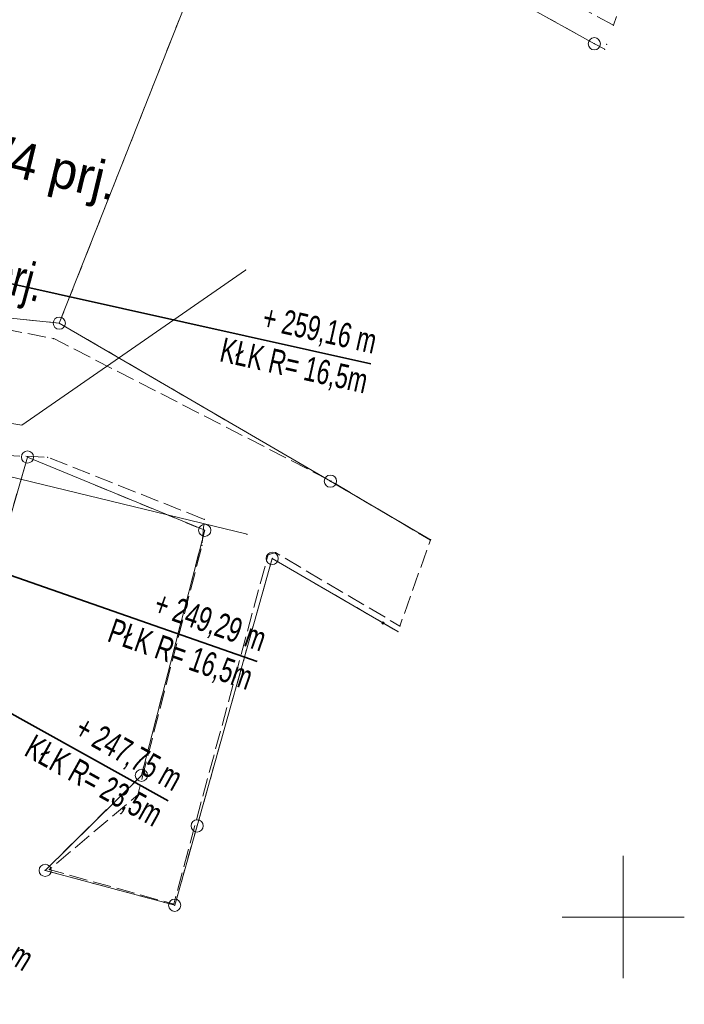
# Model space of a CAD drawing. Extents: x 6456700 to 6518119, y 5963420 to 5980059.
# Tile 37 of 256: x 6511694 to 6511721, y 5964045 to 5964086. Entities that reach past the tile are written whole.
import ezdxf

# ---------------------------------------------------------------- set-up
doc = ezdxf.new("R2010")
doc.units = 0
doc.header["$MEASUREMENT"] = 0
doc.linetypes.add('L_0_03', pattern=[1, 0.5, -0.5])
doc.linetypes.add('L_0_52', pattern=[1, 0.75, -0.25])
doc.layers.get('0').update_dxf_attribs({"color": 2, "linetype": 'CONTINUOUS', "lineweight": 5})
for name, color, linetype, lineweight in [('18mm Kreska ciągła', 7, 'CONTINUOUS', 18), ('202_punkt_graniczny', 7, 'CONTINUOUS', 18), ('203_punkt_graniczny', 7, 'CONTINUOUS', 18), ('218_kontur_uzytku_gruntowego', 96, 'L_0_03', 18), ('219_dzialka_ewidencyjna', 7, 'CONTINUOUS', 18), ('35mm Ciągła', 7, 'CONTINUOUS', 35), ('jezdnia', 7, 'CONTINUOUS', 18), ('przewod_elektroenergetyczny_podziemny', 7, 'CONTINUOUS', 18), ('siatka_krzyrzy', 7, 'CONTINUOUS', 18)]:
    doc.layers.add(name, color=color, linetype=linetype, lineweight=lineweight)
doc.layers.add('ZNAKI_PIONOWE', color=7, linetype='CONTINUOUS')
doc.styles.get("Standard").update_dxf_attribs({"font": 'txt', "width": 0.75})
doc.styles.add('Znaczniki', font='GOTHIC.TTF', dxfattribs={"width": 0.7})

# ---------------------------------------------------------------- blocks, each defined once
blk = doc.blocks.new('mdcp_nowa')
at = {"layer": '203_punkt_graniczny', "linetype": 'Continuous', "lineweight": 18, "true_color": 0x000000}
blk.add_hatch(color=18, dxfattribs=at).paths.add_polyline_path([(6494440.17, 5980511.995, 1), (6494440.17, 5980512.085, 1)])
for p in [(6494449.599, 5980536.506), (6494449.324, 5980535.731), (6494449.249, 5980535.521), (6494442.113, 5980515.427), (6494442.118, 5980515.443), (6494440.783, 5980511.683), (6494440.864, 5980511.911)]:
    blk.add_point(p)
at = {"layer": '202_punkt_graniczny', "color": 7, "linetype": 'Continuous', "lineweight": 18}
for centre in [(6494448.82, 5980535.75), (6494426.93, 5980524.31), (6494425.63, 5980518.83), (6494438.02, 5980517.84), (6494432.88, 5980515.83), (6494435.64, 5980514.68), (6494430.29, 5980505.8), (6494432.57, 5980503.73), (6494426.35, 5980501.91), (6494431.65, 5980500.48)]:
    blk.add_circle(centre, 0.25, dxfattribs=at)
at = {"layer": '202_punkt_graniczny'}
for p in [(6494448.82, 5980535.75), (6494426.93, 5980524.31), (6494425.63, 5980518.83), (6494438.02, 5980517.84), (6494432.88, 5980515.83), (6494435.64, 5980514.68), (6494430.29, 5980505.8), (6494432.57, 5980503.73), (6494426.35, 5980501.91), (6494431.65, 5980500.48)]:
    blk.add_point(p, dxfattribs=at)
at = {"layer": '203_punkt_graniczny', "color": 7, "linetype": 'Continuous', "lineweight": 18}
blk.add_circle((6494440.17, 5980512.04), 0.045, dxfattribs=at)
at = {"layer": '203_punkt_graniczny'}
blk.add_point((6494440.17, 5980512.04), dxfattribs=at)
at = {"layer": '218_kontur_uzytku_gruntowego', "lineweight": 18, "flags": 128}
for points in [[(6494426.93, 5980524.31), (6494434.57, 5980543.67)], [(6494434.57, 5980543.67), (6494448.82, 5980535.75)], [(6494448.82, 5980535.75), (6494449.249, 5980535.521)], [(6494417.5, 5980525.28), (6494426.93, 5980524.31)], [(6494438.02, 5980517.84), (6494426.93, 5980524.31)], [(6494424.22, 5980513.98), (6494425.63, 5980518.83)], [(6494425.63, 5980518.83), (6494432.88, 5980515.83)], [(6494442.118, 5980515.443), (6494438.02, 5980517.84)], [(6494432.88, 5980515.83), (6494430.29, 5980505.8)], [(6494432.57, 5980503.73), (6494435.64, 5980514.68)], [(6494435.64, 5980514.68), (6494440.17, 5980512.04)], [(6494440.17, 5980512.04), (6494440.783, 5980511.683)], [(6494430.29, 5980505.8), (6494426.35, 5980501.91)], [(6494431.65, 5980500.48), (6494432.57, 5980503.73)], [(6494426.35, 5980501.91), (6494431.65, 5980500.48)]]:
    blk.add_lwpolyline(points, dxfattribs=at)
at = {"layer": '218_kontur_uzytku_gruntowego'}
for p in [(6494448.82, 5980535.75), (6494448.82, 5980535.75), (6494426.93, 5980524.31), (6494426.93, 5980524.31), (6494426.93, 5980524.31), (6494426.93, 5980524.31), (6494425.63, 5980518.83), (6494425.63, 5980518.83), (6494438.02, 5980517.84), (6494438.02, 5980517.84), (6494432.88, 5980515.83), (6494432.88, 5980515.83), (6494435.64, 5980514.68), (6494435.64, 5980514.68), (6494440.17, 5980512.04), (6494440.17, 5980512.04), (6494430.29, 5980505.8), (6494430.29, 5980505.8), (6494432.57, 5980503.73), (6494432.57, 5980503.73), (6494426.35, 5980501.91), (6494426.35, 5980501.91), (6494431.65, 5980500.48), (6494431.65, 5980500.48)]:
    blk.add_point(p, dxfattribs=at)
at = {"layer": '219_dzialka_ewidencyjna', "color": 3, "linetype": 'Continuous', "lineweight": 18, "flags": 128}
for points in [[(6494426.93, 5980524.31), (6494434.57, 5980543.67)], [(6494434.57, 5980543.67), (6494448.82, 5980535.75)], [(6494449.249, 5980535.521), (6494448.82, 5980535.75)], [(6494417.5, 5980525.28), (6494426.93, 5980524.31)], [(6494426.93, 5980524.31), (6494438.02, 5980517.84)], [(6494425.63, 5980518.83), (6494424.22, 5980513.98)], [(6494432.88, 5980515.83), (6494425.63, 5980518.83)], [(6494438.02, 5980517.84), (6494442.118, 5980515.443)], [(6494430.29, 5980505.8), (6494432.88, 5980515.83)], [(6494435.64, 5980514.68), (6494432.57, 5980503.73)], [(6494440.17, 5980512.04), (6494435.64, 5980514.68)], [(6494440.783, 5980511.683), (6494440.17, 5980512.04)], [(6494426.35, 5980501.91), (6494430.29, 5980505.8)], [(6494432.57, 5980503.73), (6494431.65, 5980500.48)], [(6494431.65, 5980500.48), (6494426.35, 5980501.91)]]:
    blk.add_lwpolyline(points, dxfattribs=at)
at = {"layer": '219_dzialka_ewidencyjna', "color": 3}
for p in [(6494448.82, 5980535.75), (6494448.82, 5980535.75), (6494426.93, 5980524.31), (6494426.93, 5980524.31), (6494426.93, 5980524.31), (6494425.63, 5980518.83), (6494425.63, 5980518.83), (6494438.02, 5980517.84), (6494438.02, 5980517.84), (6494432.88, 5980515.83), (6494432.88, 5980515.83), (6494435.64, 5980514.68), (6494435.64, 5980514.68), (6494440.17, 5980512.04), (6494440.17, 5980512.04), (6494430.29, 5980505.8), (6494430.29, 5980505.8), (6494432.57, 5980503.73), (6494432.57, 5980503.73), (6494426.35, 5980501.91), (6494426.35, 5980501.91), (6494431.65, 5980500.48), (6494431.65, 5980500.48)]:
    blk.add_point(p, dxfattribs=at)
at = {"layer": 'jezdnia', "color": 7, "linetype": 'L_0_52', "lineweight": 18, "flags": 128}
for points in [[(6494449.599, 5980536.506), (6494434.63, 5980544.67), (6494419.42, 5980553.52), (6494419.03, 5980554.7), (6494435.18, 5980545.72), (6494449.971, 5980537.553)], [(6494402.1, 5980521.63), (6494406.82, 5980525.37), (6494417.48, 5980525.46), (6494426.7, 5980523.68), (6494438.04, 5980517.85), (6494442.113, 5980515.427), (6494440.864, 5980511.911), (6494435.77, 5980514.92), (6494435.47, 5980514.82), (6494431.61, 5980500.53), (6494426.52, 5980501.94), (6494430.14, 5980505), (6494432.77, 5980515.22), (6494432.86, 5980516.28), (6494426.46, 5980518.82), (6494414.17, 5980519.36), (6494407.43, 5980515.58), (6494404.28, 5980515.27), (6494402.03, 5980519.87)]]:
    blk.add_lwpolyline(points, close=True, dxfattribs=at)
at = {"layer": 'jezdnia'}
for p in [(6494426.7, 5980523.68), (6494426.46, 5980518.82), (6494438.04, 5980517.85), (6494432.86, 5980516.28), (6494432.77, 5980515.22), (6494435.47, 5980514.82), (6494435.77, 5980514.92), (6494430.14, 5980505), (6494426.52, 5980501.94), (6494431.61, 5980500.53)]:
    blk.add_point(p, dxfattribs=at)
at = {"layer": 'przewod_elektroenergetyczny_podziemny', "color": 1, "linetype": 'Continuous', "lineweight": 18, "flags": 128}
for points in [[(6494389.03, 5980536.38), (6494403.78, 5980528.6), (6494403.8, 5980523.68), (6494425.4, 5980520.14), (6494434.55, 5980526.48)], [(6494388.6, 5980533.6), (6494390.62, 5980533.62), (6494390.19, 5980529.56), (6494390.83, 5980527.9), (6494401.51, 5980522.73), (6494420.67, 5980519.06), (6494434.61, 5980515.67)]]:
    blk.add_lwpolyline(points, dxfattribs=at)
at = {"layer": 'przewod_elektroenergetyczny_podziemny'}
for p in [(6494434.55, 5980526.48), (6494425.4, 5980520.14), (6494434.61, 5980515.67)]:
    blk.add_point(p, dxfattribs=at)
at = {"layer": 'siatka_krzyrzy', "linetype": 'Continuous', "lineweight": 18, "flags": 128}
for points in [[(6494450, 5980497.5), (6494450, 5980502.5)], [(6494447.5, 5980500), (6494452.5, 5980500)]]:
    blk.add_lwpolyline(points, dxfattribs=at)

msp = doc.modelspace()

# ---------------------------------------------------------------- block references
at = {"linetype": 'ByBlock'}
msp.add_blockref('mdcp_nowa', (17268.786, -16450.998), dxfattribs=at)

# ---------------------------------------------------------------- next in the draw order: linework, layer by layer
at = {"layer": '35mm Ciągła'}
for p, q in [((6511679.188, 5964078.176), (6511708.468, 5964071.642)), ((6511674.401, 5964069.761), (6511703.812, 5964059.457)), ((6511673.292, 5964068.722), (6511700.171, 5964053.756))]:
    msp.add_line(p, q, dxfattribs=at)

# ---------------------------------------------------------------- next in the draw order: texts
at = {"layer": '18mm Kreska ciągła', "char_height": 1, "attachment_point": 6, "style": 'Znaczniki'}
for s, insert, rotation in [('+ 259,16 m\\PKŁK R= 16,5m', (6511708.468, 5964071.642), 347.4214), ('+ 249,29 m\\PPŁK R= 16,5m', (6511703.812, 5964059.457), 340.6919), ('+ 247,75 m\\PKŁK R= 23,5m', (6511700.171, 5964053.756), 330.8913), ('+ 239,59 m\\PPŁK R= 23,5m', (6511694.025, 5964046.393), 328.3991)]:
    msp.add_mtext(s, dxfattribs=dict(at, insert=insert, rotation=rotation))
at = {"layer": 'ZNAKI_PIONOWE', "linetype": 'Continuous'}
msp.add_text('B-3/4 prj.', height=1.5, rotation=346.4316, dxfattribs=at).set_placement((6511690.003, 5964080.227))
at = {"layer": 'ZNAKI_PIONOWE', "insert": (6511689.759, 5964077.085), "char_height": 1.5, "width": 10.82, "attachment_point": 1, "rotation": 345.0403}
msp.add_mtext('B-44 prj.', dxfattribs=at)

doc.saveas('drawing.dxf')
